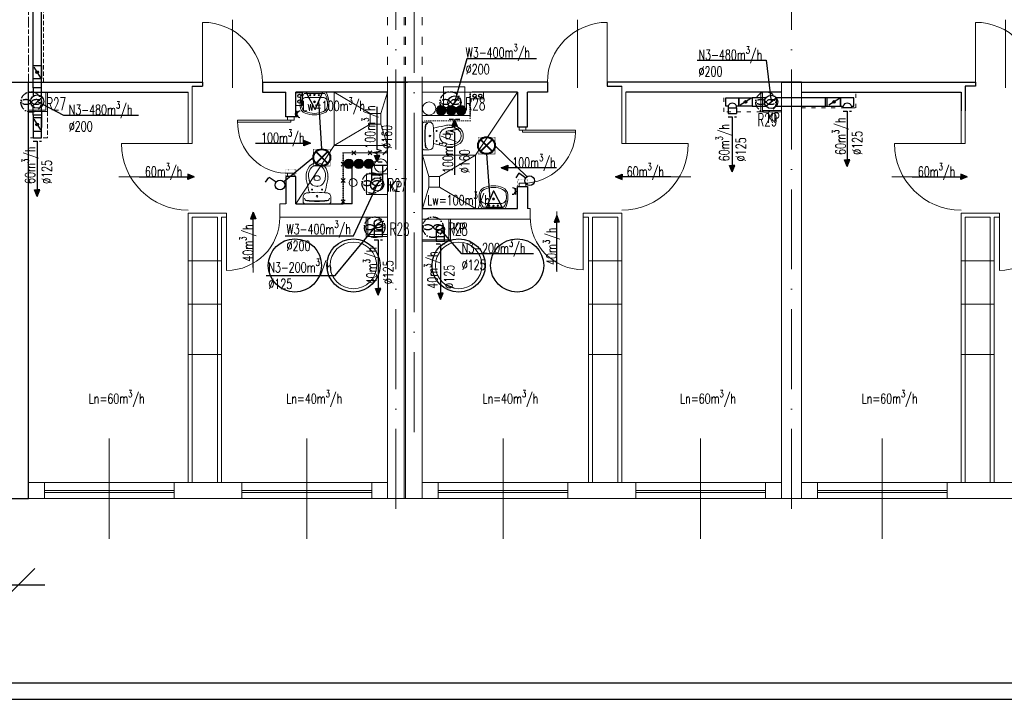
# Model space of a CAD drawing. Header units: millimetres. Extents: x -6513 to 30474, y -6915 to 65597.
# Tile 171 of 256: x 2362 to 3843, y 15786 to 16808. Entities that reach past the tile are written whole.
import ezdxf

# ---------------------------------------------------------------- set-up
doc = ezdxf.new("R2010")
doc.units = ezdxf.units.MM
for name, pattern in [('ACAD_ISO03W100', [30, 12, -18]), ('ACAD_ISO10W100', [18, 12, -3, 0, -3]), ('DASHED', [19.05, 12.7, -6.35]), ('DOT', [6.35, 0, -6.35])]:
    doc.linetypes.add(name, pattern=pattern)
doc.layers.get('0').update_dxf_attribs({"color": 8})
for name, color, linetype, lineweight in [('A_cienka', 8, 'Continuous', 5), ('A_linia przekroj', 8, 'Continuous', 25), ('A_osie', 8, 'ACAD_ISO10W100', 5), ('A_przerywana', 8, 'ACAD_ISO03W100', 5), ('A_widok', 8, 'Continuous', 13), ('CH-KS-WEWN-ISTN-PION-NR', 8, 'Continuous', 20), ('CH-KS-WEWN-PION', 8, 'Continuous', 20), ('CH-KS-WEWN-PION-NR', 8, 'Continuous', 25), ('CH-W-WEWN-INOX-PION', 8, 'Continuous', 20), ('CH-W-WEWN-INOX-PION-NR', 8, 'Continuous', 25), ('cieńkie', 8, 'Continuous', 9), ('DB-WM-nawiew-opis', 8, 'Continuous', 25), ('DB-WM-nawiew-opis-odnośnik', 8, 'Continuous', 30), ('DB-WM-wywiew-opis', 8, 'Continuous', 25), ('DB-WM-wywiew-opis-odnośnik', 8, 'Continuous', 30), ('DB_WM_nawiew', 8, 'Continuous', 30), ('DB_WM_wywiew', 8, 'Continuous', 30), ('DB_WM_ścianka nowa', 8, 'Continuous', 25), ('E_gniazda wtykowe', 1, 'Continuous', 30), ('E_oświetlenie', 1, 'Continuous', 30), ('E_technologia', 1, 'ACAD_ISO10W100', 30), ('noew ściany archwig', 8, 'Continuous', 9), ('R-TABELKA', 8, 'Continuous', 25), ('snitarne archwig nowe', 8, 'Continuous', 9), ('Stolarka ARCHWIG', 8, 'Continuous', 5), ('widokowe ARCHWIG', 8, 'Continuous', 5), ('wyburzenia', 8, 'DOT', 20), ('Ściany ARCHWIG', 8, 'Continuous', 30)]:
    doc.layers.add(name, color=color, linetype=linetype, lineweight=lineweight)
doc.layers.add('DB_WM_nawiew-opis', color=8, linetype='Continuous')
doc.layers.add('DB_WM_wywies-opis', color=8, linetype='Continuous')
doc.styles.add('SIMPLEXD', font='SIMPLEX.SHX', dxfattribs={"width": 0.6})
doc.styles.get("Standard").update_dxf_attribs({"font": 'txt.shx', "width": 0.9})

# ---------------------------------------------------------------- blocks, each defined once
blk = doc.blocks.new('drzwi schem')
at = {"color": 252, "ltscale": 10}
blk.add_line((0.5, -0.093), (0.5, 1.04), dxfattribs=at)
at = {"color": 252}
blk.add_line((0, 0), (0, 1), dxfattribs=at)
blk.add_arc((0, 0), 1, 0, 90, dxfattribs=at)
blk = doc.blocks.new('klop oli 2')
at = {"layer": 'snitarne archwig nowe', "color": 252}
for p, q in [((0, 17.2), (0, 0)), ((3.8, 20.9), (10.5, 20.9)), ((0, -17.2), (0, 0)), ((3.8, 0), (3.8, 1)), ((3.8, 0), (3.8, -1)), ((38.9, 4.5), (37, 4.5)), ((38.9, -4.5), (37, -4.5)), ((3.8, -20.9), (10.5, -20.9))]:
    blk.add_line(p, q, dxfattribs=at)
for centre, radius in [((11.5, 0), 1.27), ((11.5, 0), 1.27), ((21.6, 7.5), 0.706), ((21.6, -7.5), 0.706)]:
    blk.add_circle(centre, radius, dxfattribs=at)
for centre, radius, start, end in [((3.8, 17.2), 3.76, 90, 180), ((144.9, 0), 141.2, 173.7281, 180), ((144.9, 0), 140.5, 173.6694, 180), ((8.4, 15), 3.76, 90, 173.7281), ((9, 15.1), 3.76, 100.2428, 173.7859), ((10.5, 14.9), 6.02, 6.7931, 90), ((-114.7, 0), 132.1, 0, 6.7931), ((80, -215.2), 235.3, 101.5744, 105.544), ((44.8, -39.8), 56.5, 94.3794, 102.2907), ((41.4, -8), 24.5, 51.2869, 92.3028), ((144.9, 0), 141.2, 180, 186.2719), ((144.9, 0), 140.5, 180, 186.3306), ((-114.7, 0), 132.1, 353.2069, 0), ((43.3, 0), 16.9, 173.7581, 180), ((43.3, 0), 16.9, 180, 186.2419), ((37.3, 0.7), 10.9, 117.4027, 173.7581), ((43.1, -10.6), 23.5, 101.6195, 117.4027), ((63.6, 0), 28.2, 173.3508, 180), ((63.6, 0), 28.2, 180, 186.6492), ((37, 3.1), 1.41, 90, 173.3508), ((42.4, -7.4), 20.3, 60.8839, 101.6195), ((38.9, 1.7), 2.82, 36.8699, 90), ((36.6, 0), 5.65, 0, 36.8699), ((36.6, 0), 5.65, 323.1301, 0), ((46.6, 0), 11.8, 0, 60.8839), ((46.6, 0), 11.8, 299.1161, 0), ((46.6, 0), 15.1, 0, 47.5638), ((46.6, 0), 15.1, 312.4362, 0), ((80, 215.2), 235.3, 254.456, 258.4256), ((37.3, -0.7), 10.9, 186.2419, 242.5973), ((43.1, 10.6), 23.5, 242.5973, 258.3805), ((37, -3.1), 1.41, 186.6492, 270), ((42.4, 7.4), 20.3, 258.3805, 299.1161), ((38.9, -1.7), 2.82, 270, 323.1301), ((41.4, 8), 24.5, 267.6972, 308.7131), ((3.8, -17.2), 3.76, 180, 270), ((8.4, -15), 3.76, 186.2719, 270), ((9, -15.1), 3.76, 186.2141, 259.7572), ((10.5, -14.9), 6.02, 270, 353.2069), ((44.8, 39.8), 56.5, 257.7093, 265.6206)]:
    blk.add_arc(centre, radius, start, end, dxfattribs=at)
blk = doc.blocks.new('umywalka oli2')
at = {"layer": 'snitarne archwig nowe', "color": 252}
for p, q in [((0, 17.6), (0, 0)), ((2, 15.4), (2, 0)), ((20.9, 21.6), (13.7, 21.6)), ((0, 0), (0, -17.6)), ((2, 0), (2, -15.4)), ((7.9, 0), (7.9, 10.8)), ((7.9, -10.8), (7.9, 0)), ((13.7, -21.6), (20.9, -21.6))]:
    blk.add_line(p, q, dxfattribs=at)
for centre, radius in [((4.1, 0), 1.11), ((4.5, 6.6), 0.994), ((14.5, 0), 1.48), ((14.5, 0), 0.946), ((4.5, -6.6), 0.994)]:
    blk.add_circle(centre, radius, dxfattribs=at)
for centre, radius, start, end in [((15.6, -9.9), 31.5, 93.3155, 119.5931), ((14.2, -1.1), 20.5, 88.5847, 126.5008), ((15.3, 12), 7.48, 91.7023, 188.8292), ((17.3, -1.9), 21.5, 82.9063, 97.0937), ((20.4, 10.2), 9.2, 23.1986, 92.7468), ((20.2, 9.5), 12.2, 20.9395, 86.4287), ((-1.2, 0), 33.1, 360, 24.6987), ((-1.2, 0), 33.1, 335.3013, 0), ((-3.2, 0), 37.4, 360, 21.6896), ((-3.2, 0), 37.4, 338.3104, 0), ((15.3, -12), 7.48, 171.1708, 268.2977), ((20.4, -10.2), 9.2, 267.2532, 336.8014), ((20.2, -9.5), 12.2, 273.5713, 339.0605), ((15.6, 9.9), 31.5, 240.4069, 266.6845), ((14.2, 1.1), 20.5, 233.4992, 271.4153), ((17.3, 1.9), 21.5, 262.9063, 277.0937)]:
    blk.add_arc(centre, radius, start, end, dxfattribs=at)
blk = doc.blocks.new('A$C2355049C')
at = {"layer": 'DB-WM-nawiew-opis-odnośnik'}
h = blk.add_hatch(color=256, dxfattribs=at)
h.paths.add_polyline_path([(0, -9.8), (3.9, -9.8), (0, 0)])
h.paths.add_polyline_path([(0, 0), (-3.9, -9.8), (0, -9.8)])
at = {"layer": 'DB-WM-nawiew-opis-odnośnik', "flags": 128}
for points in [[(0, 0), (-3.9, -9.8), (0, -9.8)], [(0, -82.9), (0, 0)], [(0, 0), (3.9, -9.8), (0, -9.8)]]:
    blk.add_lwpolyline(points, dxfattribs=at)
blk = doc.blocks.new('A$C620C4C60')
at = {"layer": 'DB-WM-wywiew-opis-odnośnik'}
h = blk.add_hatch(color=256, dxfattribs=at)
h.paths.add_polyline_path([(0, 0), (9.8, 3.9), (9.8, 0)])
h.paths.add_polyline_path([(9.8, 0), (9.8, -3.9), (0, 0)])
at = {"layer": 'DB-WM-wywiew-opis-odnośnik', "flags": 128}
for points in [[(0, 0), (9.8, 3.9), (9.8, 0)], [(0, 0), (12.1, 0)], [(0, 0), (9.8, -3.9), (9.8, 0)], [(12.1, 0), (14.4, -6.5), (16.6, 6.4), (18.9, 0)], [(18.9, 0), (82.9, 0)]]:
    blk.add_lwpolyline(points, dxfattribs=at)
blk = doc.blocks.new('gw1')
at = {"layer": 'E_gniazda wtykowe'}
for p, q in [((99083.8, 55833.1), (99083.8, 55845.4)), ((99083.8, 55839.3), (99080.1, 55839.3))]:
    blk.add_line(p, q, dxfattribs=at)
blk.add_arc((99089.8, 55839), 6.04, 87.7958, 267.7958, dxfattribs=at)
blk = doc.blocks.new('raster')
at = {"layer": 'E_oświetlenie', "lineweight": 40}
for p, q in [((-21.2, 21.2), (21.2, -21.2)), ((21.2, 21.2), (-21.2, -21.2))]:
    blk.add_line(p, q, dxfattribs=at)
at = {"layer": 'E_oświetlenie', "const_width": 2}
blk.add_lwpolyline([(-30, -30), (30, -30), (30, 30), (-30, 30)], close=True, dxfattribs=at)
at = {"layer": 'E_oświetlenie', "lineweight": 40}
blk.add_circle((0, 0), 30, dxfattribs=at)

msp = doc.modelspace()

# ---------------------------------------------------------------- hatches: boundary and pattern name
at = {"layer": 'CH-W-WEWN-INOX-PION'}
h = msp.add_hatch(color=256, dxfattribs=at)
h.paths.add_polyline_path([(2996.038, 16664.091, -0.41806339), (2988.767, 16671.267, -0.41806339), (2996.038, 16678.442)])
h.paths.add_polyline_path([(2996.038, 16678.442, -0.41037418), (3003.12, 16671.267, -0.41037418), (2996.038, 16664.091)])
h = msp.add_hatch(color=256, dxfattribs=at)
h.paths.add_polyline_path([(3011.038, 16664.091, -0.41806339), (3003.767, 16671.267, -0.41806339), (3011.038, 16678.442)])
h.paths.add_polyline_path([(3011.038, 16678.442, -0.41037418), (3018.12, 16671.267, -0.41037418), (3011.038, 16664.091)])
h = msp.add_hatch(color=256, dxfattribs=at)
h.paths.add_polyline_path([(3026.038, 16664.091, -0.41806339), (3018.767, 16671.267, -0.41806339), (3026.038, 16678.442)])
h.paths.add_polyline_path([(3026.038, 16678.442, -0.41037418), (3033.12, 16671.267, -0.41037418), (3026.038, 16664.091)])
h = msp.add_hatch(color=256, dxfattribs=at)
h.paths.add_polyline_path([(2857.245, 16598.083, -0.41806339), (2864.516, 16590.907, -0.41806339), (2857.245, 16583.731)])
h.paths.add_polyline_path([(2857.245, 16583.731, -0.41037418), (2850.163, 16590.907, -0.41037418), (2857.245, 16598.083)])
h = msp.add_hatch(color=256, dxfattribs=at)
h.paths.add_polyline_path([(2857.245, 16598.083, -0.41806339), (2864.516, 16590.907, -0.41806339), (2857.245, 16583.731)])
h.paths.add_polyline_path([(2857.245, 16583.731, -0.41037418), (2850.163, 16590.907, -0.41037418), (2857.245, 16598.083)])
h = msp.add_hatch(color=256, dxfattribs=at)
h.paths.add_polyline_path([(2872.245, 16598.083, -0.41806339), (2879.516, 16590.907, -0.41806339), (2872.245, 16583.731)])
h.paths.add_polyline_path([(2872.245, 16583.731, -0.41037418), (2865.163, 16590.907, -0.41037418), (2872.245, 16598.083)])
h = msp.add_hatch(color=256, dxfattribs=at)
h.paths.add_polyline_path([(2872.245, 16598.083, -0.41806339), (2879.516, 16590.907, -0.41806339), (2872.245, 16583.731)])
h.paths.add_polyline_path([(2872.245, 16583.731, -0.41037418), (2865.163, 16590.907, -0.41037418), (2872.245, 16598.083)])
h = msp.add_hatch(color=256, dxfattribs=at)
h.paths.add_polyline_path([(2887.245, 16598.083, -0.41806339), (2894.516, 16590.907, -0.41806339), (2887.245, 16583.731)])
h.paths.add_polyline_path([(2887.245, 16583.731, -0.41037418), (2880.163, 16590.907, -0.41037418), (2887.245, 16598.083)])
h = msp.add_hatch(color=256, dxfattribs=at)
h.paths.add_polyline_path([(2887.245, 16598.083, -0.41806339), (2894.516, 16590.907, -0.41806339), (2887.245, 16583.731)])
h.paths.add_polyline_path([(2887.245, 16583.731, -0.41037418), (2880.163, 16590.907, -0.41037418), (2887.245, 16598.083)])
at = {"layer": 'DB_WM_nawiew'}
h = msp.add_hatch(color=256, dxfattribs=at)
edge = h.paths.add_edge_path()
edge.add_arc((2388.679, 16728.535), 2, 0, 360)
h = msp.add_hatch(color=256, dxfattribs=at)
edge = h.paths.add_edge_path()
edge.add_arc((3453.448, 16683.868), 2, 0, 360)
h = msp.add_hatch(color=256, dxfattribs=at)
edge = h.paths.add_edge_path()
edge.add_arc((3586.54, 16683.869), 2, 0, 360)
h = msp.add_hatch(color=256, dxfattribs=at)
edge = h.paths.add_edge_path()
edge.add_arc((3586.54, 16683.869), 2, 0, 360)
h = msp.add_hatch(color=256, dxfattribs=at)
edge = h.paths.add_edge_path()
edge.add_arc((2388.679, 16649.967), 2, 0, 360)

# ---------------------------------------------------------------- linework, layer by layer
at = {"layer": 'A_cienka'}
for p, q in [((2615.554, 16444.872), (2665.554, 16444.872)), ((3267.554, 16444.872), (3217.554, 16444.872)), ((3777.554, 16444.872), (3827.554, 16444.872)), ((2615.554, 16380.063), (2665.554, 16380.063)), ((3267.554, 16380.063), (3217.554, 16380.063)), ((3777.554, 16380.063), (3827.554, 16380.063)), ((2615.554, 16303.982), (2665.554, 16303.982)), ((3267.554, 16303.982), (3217.554, 16303.982)), ((3777.554, 16303.982), (3827.554, 16303.982)), ((2375.554, 16111.577), (2915.554, 16111.577)), ((2967.554, 16111.577), (3507.554, 16111.577)), ((3537.554, 16111.577), (4077.554, 16111.577)), ((2594.554, 16099.577), (2399.554, 16099.577)), ((2594.554, 16096.577), (2399.554, 16096.577)), ((2696.554, 16099.577), (2891.554, 16099.577)), ((2696.554, 16096.577), (2891.554, 16096.577)), ((3186.554, 16099.577), (2991.554, 16099.577)), ((3186.554, 16096.577), (2991.554, 16096.577)), ((3288.554, 16099.577), (3483.554, 16099.577)), ((3288.554, 16096.577), (3483.554, 16096.577)), ((3756.554, 16099.577), (3561.554, 16099.577)), ((3756.554, 16096.577), (3561.554, 16096.577)), ((-2776.446, 16087.577), (7544.554, 16087.577))]:
    msp.add_line(p, q, dxfattribs=at)
at = {"layer": 'A_cienka', "ltscale": 10}
for p, q in [((2497.054, 16027.178), (2497.054, 16177.975)), ((2794.054, 16027.178), (2794.054, 16177.975)), ((3089.054, 16027.178), (3089.054, 16177.975)), ((3386.054, 16027.178), (3386.054, 16177.975)), ((3659.054, 16027.178), (3659.054, 16177.975))]:
    msp.add_line(p, q, dxfattribs=at)
at = {"layer": 'A_linia przekroj'}
for p, q in [((2345.554, 16713.577), (2637.339, 16713.577)), ((2375.554, 16087.577), (2375.554, 16713.577)), ((2637.339, 16713.577), (2637.339, 16707.577)), ((2727.339, 16713.577), (2945.554, 16713.577)), ((2727.339, 16713.577), (2727.339, 16698.577)), ((3155.768, 16713.577), (2915.554, 16713.577)), ((3155.768, 16713.577), (3155.768, 16698.577)), ((3537.554, 16713.577), (3245.768, 16713.577)), ((3245.768, 16713.577), (3245.768, 16707.577)), ((3507.554, 16713.577), (3799.339, 16713.577)), ((3799.339, 16713.577), (3799.339, 16707.577)), ((2375.554, 16698.577), (2615.554, 16698.577)), ((2621.554, 16707.577), (2637.339, 16707.577)), ((2727.339, 16698.577), (2762.554, 16698.577)), ((3155.768, 16698.577), (3125.554, 16698.577)), ((3245.768, 16707.577), (3267.554, 16707.577)), ((3507.554, 16698.577), (3273.554, 16698.577)), ((3537.554, 16698.577), (3777.554, 16698.577)), ((3777.554, 16698.577), (3777.554, 16670.464)), ((3799.339, 16707.577), (3783.554, 16707.577)), ((3783.554, 16707.577), (3783.554, 16670.464)), ((2345.554, 16087.577), (2375.554, 16087.577))]:
    msp.add_line(p, q, dxfattribs=at)
at = {"layer": 'A_osie', "ltscale": 10}
for p, q in [((2928.054, 16072.134), (2928.054, 17824.193)), ((2955.554, 16187.547), (2955.554, 17825.68)), ((3522.744, 16072.134), (3522.744, 17824.193))]:
    msp.add_line(p, q, dxfattribs=at)
at = {"layer": 'A_przerywana', "linetype": 'DASHED', "ltscale": 0.5}
for p, q in [((2375.554, 16916.577), (2375.554, 16698.577)), ((2397.929, 16713.577), (2397.929, 16901.577)), ((2404.179, 16669.467), (2404.179, 16698.577)), ((2404.179, 16629.94), (2375.554, 16629.94))]:
    msp.add_line(p, q, dxfattribs=at)
at = {"layer": 'A_przerywana'}
for p, q in [((2375.554, 16901.577), (2375.554, 16713.577)), ((2915.554, 16901.577), (2915.554, 16713.577)), ((2940.554, 16901.577), (2940.554, 16713.577)), ((2942.554, 16901.577), (2942.554, 16713.577)), ((2967.554, 16901.577), (2967.554, 16713.577))]:
    msp.add_line(p, q, dxfattribs=at)
at = {"layer": 'A_przerywana', "linetype": 'ByBlock'}
for p, q in [((2401.679, 16671.467), (2401.679, 16698.577)), ((2404.179, 16669.467), (2404.179, 16698.577)), ((3476.448, 16668.868), (3476.448, 16698.577)), ((3478.948, 16670.868), (3478.948, 16698.577)), ((2375.454, 16671.467), (2401.679, 16671.467)), ((2375.554, 16671.467), (2401.679, 16671.467)), ((2375.554, 16669.467), (2404.179, 16669.467)), ((3507.554, 16668.868), (3476.448, 16668.868)), ((3507.554, 16670.868), (3478.948, 16670.868)), ((2883.054, 16481.577), (2883.054, 16510.577)), ((2883.054, 16484.577), (2883.054, 16510.577)), ((2885.554, 16484.577), (2885.554, 16510.577)), ((2885.554, 16486.577), (2885.554, 16510.577)), ((3007.59, 16476.577), (3007.59, 16507.577)), ((3010.09, 16474.577), (3010.09, 16507.577)), ((2915.554, 16481.577), (2883.054, 16481.577)), ((2915.554, 16484.577), (2885.554, 16484.577)), ((2967.654, 16476.577), (3007.59, 16476.577)), ((2967.654, 16474.577), (3010.09, 16474.577))]:
    msp.add_line(p, q, dxfattribs=at)
at = {"layer": 'A_przerywana', "ltscale": 0.5}
for p, q in [((3420.748, 16668.868), (3420.748, 16698.577)), ((3619.195, 16674.869), (3619.195, 16698.44)), ((3476.448, 16668.868), (3420.748, 16668.868)), ((3537.554, 16674.869), (3619.195, 16674.869))]:
    msp.add_line(p, q, dxfattribs=at)
at = {"layer": 'A_przerywana', "linetype": 'DASHED', "ltscale": 0.5}
msp.add_lwpolyline([(2404.179, 16669.467), (2404.179, 16629.94)], dxfattribs=at)
at = {"layer": 'A_widok', "ltscale": 5}
for p, q in [((2915.554, 16087.577), (2915.554, 16713.577)), ((2940.554, 16087.577), (2940.554, 16713.577)), ((2942.554, 16087.577), (2942.554, 16713.577)), ((2967.554, 16087.577), (2967.554, 16713.577)), ((3507.554, 16087.577), (3507.554, 16713.577)), ((3537.554, 16087.577), (3537.554, 16713.577)), ((2615.554, 16698.577), (2615.554, 16621.161)), ((2621.554, 16707.577), (2621.554, 16621.161)), ((3267.554, 16707.577), (3267.554, 16621.161)), ((3273.554, 16698.577), (3273.554, 16621.161)), ((3777.554, 16698.577), (3777.554, 16621.161)), ((3783.554, 16707.577), (3783.554, 16621.161)), ((2615.554, 16621.161), (2621.554, 16621.161)), ((3267.554, 16621.161), (3273.554, 16621.161)), ((3777.554, 16621.161), (3783.554, 16621.161)), ((2915.554, 16087.577), (2915.554, 16593.577)), ((2753.46, 16530.577), (2762.554, 16530.577)), ((2753.46, 16530.577), (2753.46, 16510.577)), ((3129.747, 16523.577), (3125.554, 16523.577)), ((3129.747, 16523.577), (3129.747, 16507.577)), ((2615.554, 16111.577), (2615.554, 16516.577)), ((2615.554, 16516.577), (2673.46, 16516.577)), ((2621.554, 16111.577), (2621.554, 16510.577)), ((2621.554, 16510.577), (2659.554, 16510.577)), ((2659.554, 16111.577), (2659.554, 16510.577)), ((2665.554, 16111.577), (2665.554, 16510.577)), ((2665.554, 16510.577), (2673.46, 16510.577)), ((2673.46, 16516.577), (2673.46, 16510.577)), ((2753.46, 16510.577), (2915.554, 16510.577)), ((3129.747, 16507.577), (2967.654, 16507.577)), ((3267.554, 16516.577), (3209.647, 16516.577)), ((3209.647, 16516.577), (3209.647, 16510.577)), ((3217.554, 16510.577), (3209.647, 16510.577)), ((3217.554, 16111.577), (3217.554, 16510.577)), ((3223.554, 16111.577), (3223.554, 16510.577)), ((3261.554, 16510.577), (3223.554, 16510.577)), ((3261.554, 16111.577), (3261.554, 16510.577)), ((3267.554, 16111.577), (3267.554, 16516.577)), ((3777.554, 16111.577), (3777.554, 16516.577)), ((3777.554, 16516.577), (3835.46, 16516.577)), ((3783.554, 16111.577), (3783.554, 16510.577)), ((3783.554, 16510.577), (3821.554, 16510.577)), ((3821.554, 16111.577), (3821.554, 16510.577)), ((3827.554, 16111.577), (3827.554, 16510.577)), ((3827.554, 16510.577), (3835.46, 16510.577)), ((3835.46, 16516.577), (3835.46, 16510.577)), ((3507.554, 16087.577), (3507.554, 16463.577)), ((2915.554, 16087.577), (2940.554, 16087.577)), ((2942.554, 16087.577), (2967.554, 16087.577)), ((3507.554, 16087.577), (3537.554, 16087.577))]:
    msp.add_line(p, q, dxfattribs=at)
for points in [[(2375.554, 16111.577), (2399.554, 16111.577), (2399.554, 16087.577), (2375.554, 16087.577)], [(2594.554, 16087.577), (2696.554, 16087.577), (2696.554, 16111.577), (2594.554, 16111.577)], [(2915.554, 16111.577), (2891.554, 16111.577), (2891.554, 16087.577), (2915.554, 16087.577)], [(2967.554, 16111.577), (2991.554, 16111.577), (2991.554, 16087.577), (2967.554, 16087.577)], [(3186.554, 16087.577), (3288.554, 16087.577), (3288.554, 16111.577), (3186.554, 16111.577)], [(3507.554, 16111.577), (3483.554, 16111.577), (3483.554, 16087.577), (3507.554, 16087.577)], [(3537.554, 16111.577), (3561.554, 16111.577), (3561.554, 16087.577), (3537.554, 16087.577)], [(3756.554, 16087.577), (3858.554, 16087.577), (3858.554, 16111.577), (3756.554, 16111.577)]]:
    msp.add_lwpolyline(points, close=True, dxfattribs=at)
at = {"layer": 'CH-KS-WEWN-ISTN-PION-NR', "extrusion": (-1.29885e-05, -7.54363e-06, 1)}
for centre in [(2864.104, 16438.077, -0.161), (3022.321, 16438.077, -0.163)]:
    msp.add_circle(centre, 35, dxfattribs=at)
at = {"layer": 'CH-KS-WEWN-PION', "extrusion": (-1.29885e-05, -7.54363e-06, 1)}
msp.add_circle((2977.8, 16674.028, -0.164), 9.967, dxfattribs=at)
at = {"layer": 'CH-KS-WEWN-PION', "extrusion": (-1.29885e-05, 7.54363e-06, 1)}
msp.add_circle((2905.483, 16588.146, 0.087), 9.967, dxfattribs=at)
msp.add_circle((2905.483, 16588.146, 0.087), 9.967, dxfattribs=at)
at = {"layer": 'CH-KS-WEWN-PION-NR', "extrusion": (-1.29885e-05, -7.54363e-06, 1)}
for centre in [(2864.104, 16438.077, -0.161), (3022.321, 16438.077, -0.163)]:
    msp.add_circle(centre, 40, dxfattribs=at)
at = {"layer": 'CH-W-WEWN-INOX-PION'}
for centre in [(2995.944, 16671.267), (3010.944, 16671.267), (3025.944, 16671.267), (2857.34, 16590.907), (2857.34, 16590.907), (2872.34, 16590.907), (2872.34, 16590.907), (2887.34, 16590.907), (2887.34, 16590.907)]:
    msp.add_circle(centre, 7.176, dxfattribs=at)
at = {"layer": 'CH-W-WEWN-INOX-PION-NR', "ltscale": 10, "extrusion": (-1.29885e-05, -7.54363e-06, 1)}
for centre in [(2776.131, 16438.077, -0.16), (3110.216, 16438.077, -0.164)]:
    msp.add_circle(centre, 40, dxfattribs=at)
at = {"layer": 'cieńkie'}
for p, q in [((2999.554, 16706.577), (3031.554, 16706.577)), ((2999.554, 16675.577), (2999.554, 16706.577)), ((3002.054, 16706.577), (3029.054, 16706.577)), ((3031.554, 16706.577), (3031.554, 16675.577)), ((3031.554, 16675.577), (3031.554, 16689.577)), ((3031.554, 16675.577), (2999.554, 16675.577)), ((2883.554, 16575.577), (2915.554, 16575.577)), ((2883.554, 16544.577), (2883.554, 16575.577)), ((2886.054, 16575.577), (2913.054, 16575.577)), ((2915.554, 16575.577), (2915.554, 16544.577)), ((2915.554, 16544.577), (2915.554, 16558.577)), ((2883.554, 16544.577), (2897.554, 16544.577)), ((2915.554, 16544.577), (2883.554, 16544.577)), ((2892.554, 16544.577), (2906.554, 16544.577))]:
    msp.add_line(p, q, dxfattribs=at)
msp.add_circle((2863.49, 16562.644), 6, dxfattribs=at)
at = {"layer": 'DB-WM-nawiew-opis'}
for points in [[(3380.982, 16746.484), (3484.705, 16746.484), (3491.95, 16683.87)], [(2540.926, 16663.313), (2428.882, 16663.313), (2388.679, 16684.467)], [(2732.773, 16423.125), (2836.535, 16423.125), (2901.354, 16500.936)], [(3134.682, 16455.401), (3027.286, 16455.401), (2994.59, 16492.429)]]:
    msp.add_lwpolyline(points, dxfattribs=at)
at = {"layer": 'DB-WM-wywiew-opis'}
for points in [[(3139.508, 16748.829), (3034.506, 16748.829), (3016.054, 16683.029)], [(2761.425, 16482.336), (2864.17, 16482.336), (2900.054, 16560.051)]]:
    msp.add_lwpolyline(points, dxfattribs=at)
at = {"layer": 'DB_WM_nawiew'}
for points in [[(2382.429, 16704.967), (2382.429, 16921.577)], [(2394.929, 16704.967), (2394.929, 16921.577)], [(2394.929, 16738.535), (2394.929, 16718.535), (2382.429, 16718.535), (2382.429, 16738.535)], [(2382.429, 16738.535), (2394.929, 16738.535)], [(2383.536, 16736.427), (2393.612, 16720.306)], [(2394.929, 16692.273), (2394.929, 16704.967), (2382.429, 16704.967), (2382.429, 16692.273)], [(2395.962, 16691.32), (2381.397, 16677.614)], [(3423.748, 16690.118), (3443.448, 16690.118), (3443.448, 16677.618), (3439.848, 16677.618)], [(3427.348, 16677.618), (3423.748, 16677.618), (3423.748, 16690.118)], [(3463.448, 16677.618), (3443.448, 16677.618), (3443.448, 16690.118), (3463.448, 16690.118)], [(3461.677, 16689.011), (3445.556, 16678.936)], [(3484.142, 16690.118), (3463.448, 16690.118), (3463.448, 16677.618), (3484.142, 16677.618)], [(3484.168, 16677.586), (3499.728, 16690.151)], [(3499.755, 16677.619), (3574.04, 16677.619), (3574.04, 16690.119), (3499.753, 16690.119)], [(3564.365, 16677.619), (3574.04, 16677.619), (3574.04, 16690.119), (3564.365, 16690.119)], [(3566.54, 16677.619), (3576.54, 16677.619), (3576.54, 16690.119), (3566.54, 16690.119)], [(3566.54, 16677.619), (3576.54, 16677.619), (3576.54, 16690.119), (3566.54, 16690.119)], [(3576.54, 16677.619), (3596.54, 16677.619), (3596.54, 16690.119), (3568.534, 16690.119)], [(3576.54, 16677.619), (3596.54, 16677.619), (3596.54, 16690.119), (3568.534, 16690.119)], [(3594.769, 16689.012), (3578.648, 16678.937)], [(3594.769, 16689.012), (3578.648, 16678.937)], [(3616.24, 16690.119), (3596.54, 16690.119), (3596.54, 16677.619), (3600.14, 16677.619)], [(3616.24, 16690.119), (3596.54, 16690.119), (3596.54, 16677.619), (3600.14, 16677.619)], [(3612.64, 16677.619), (3616.24, 16677.619), (3616.24, 16690.119)], [(3612.64, 16677.619), (3616.24, 16677.619), (3616.24, 16690.119)], [(2394.857, 16676.604), (2394.929, 16663.967), (2382.429, 16663.967), (2382.414, 16676.673)], [(3427.348, 16677.618), (3427.348, 16674.868), (3439.848, 16674.868), (3439.848, 16677.618)], [(3427.348, 16674.868), (3427.348, 16666.562)], [(3439.848, 16674.868), (3439.848, 16666.562)], [(3612.64, 16677.619), (3612.64, 16674.869), (3600.14, 16674.869), (3600.14, 16677.619)], [(3612.64, 16677.619), (3612.64, 16674.869), (3600.14, 16674.869), (3600.14, 16677.619)], [(2382.429, 16663.967), (2382.429, 16645.455)], [(2394.929, 16639.967), (2394.929, 16659.967), (2382.429, 16659.967), (2382.429, 16639.967)], [(2383.536, 16658.196), (2393.612, 16642.075)], [(2394.929, 16663.967), (2394.929, 16645.455)], [(3427.348, 16666.562), (3439.848, 16666.562)], [(2382.429, 16639.967), (2394.929, 16639.967)], [(2382.429, 16639.967), (2382.429, 16629.967), (2394.929, 16629.967), (2394.929, 16639.967)], [(2896.471, 16497.034), (2906.237, 16504.837)], [(2895.104, 16500.936), (2895.104, 16489.922), (2907.604, 16489.922), (2907.604, 16500.936)], [(2895.104, 16489.922), (2895.104, 16481.577), (2907.604, 16481.577), (2907.604, 16489.922)], [(2988.34, 16492.3), (2988.34, 16481.43), (3000.84, 16481.43), (3000.84, 16492.3)], [(2989.211, 16489.244), (2999.968, 16495.615)], [(2988.34, 16481.43), (2988.34, 16474.639), (3000.84, 16474.639), (3000.84, 16481.43)]]:
    msp.add_lwpolyline(points, dxfattribs=at)
at = {"layer": 'DB_WM_nawiew', "linetype": 'DASHED', "ltscale": 0.5}
for points in [[(3600.14, 16669.812), (3612.64, 16669.812)], [(3427.328, 16661.622), (3439.828, 16661.622)], [(2382.429, 16624.923), (2394.929, 16624.923)], [(2895.104, 16476.577), (2907.604, 16476.577)], [(2988.34, 16470.639), (3000.84, 16470.639)]]:
    msp.add_lwpolyline(points, dxfattribs=at)
at = {"layer": 'DB_WM_nawiew'}
for centre in [(2388.679, 16728.535), (3453.448, 16683.868), (3586.54, 16683.869), (3586.54, 16683.869), (2388.679, 16649.967)]:
    msp.add_circle(centre, 2, dxfattribs=at)
at = {"layer": 'DB_WM_nawiew', "color": 1}
for centre, radius in [((3491.948, 16683.868), 10), ((2901.354, 16500.936), 6.25), ((2994.59, 16492.429), 6.251)]:
    msp.add_circle(centre, radius, dxfattribs=at)
at = {"layer": 'DB_WM_nawiew'}
for centre in [(3433.598, 16675.388), (3606.39, 16675.389), (3606.39, 16675.389)]:
    msp.add_arc(centre, 6.636, 19.636833, 160.363167, dxfattribs=at)
at = {"layer": 'DB_WM_wywies-opis'}
for p, q in [((2336.087, 15933.075), (2385.02, 15982.566)), ((-2859.319, 15957.821), (2400.309, 15957.821))]:
    msp.add_line(p, q, dxfattribs=at)
at = {"layer": 'DB_WM_wywiew'}
for points in [[(3009.863, 16675.175), (3022.556, 16690.626)], [(3008.054, 16677.029), (3008.054, 16668.929), (3024.054, 16668.929), (3024.054, 16677.029)], [(3024.054, 16668.929), (3024.054, 16663.585), (3008.054, 16663.585), (3008.054, 16668.929)], [(2891.709, 16574.356), (2891.709, 16588.744), (2907.709, 16588.744), (2907.709, 16574.356)], [(2891.709, 16566.256), (2891.709, 16574.356), (2907.709, 16574.356), (2907.709, 16566.256)], [(2893.519, 16552.095), (2906.211, 16567.547)]]:
    msp.add_lwpolyline(points, dxfattribs=at)
at = {"layer": 'DB_WM_wywiew', "linetype": 'DASHED', "ltscale": 0.5}
for points in [[(3024.125, 16657.256), (3008.125, 16657.256)], [(2891.638, 16593.702), (2907.638, 16593.702)]]:
    msp.add_lwpolyline(points, dxfattribs=at)
at = {"layer": 'DB_WM_wywiew', "color": 240}
msp.add_circle((2388.679, 16684.467), 10, dxfattribs=at)
at = {"layer": 'DB_WM_wywiew', "color": 1}
for centre in [(3016.054, 16683.029), (2899.709, 16559.949)]:
    msp.add_circle(centre, 10, dxfattribs=at)
at = {"layer": 'DB_WM_ścianka nowa'}
for points in [[(2861.79, 16610.595), (2867.692, 16604.605)], [(2867.692, 16610.595), (2861.79, 16604.605)], [(2886.061, 16610.599), (2891.963, 16604.609)], [(2891.963, 16610.599), (2886.061, 16604.609)], [(2914.004, 16610.578), (2908.102, 16604.588)], [(2845.693, 16593.184), (2851.595, 16587.195)], [(2851.595, 16593.184), (2845.693, 16587.195)], [(2862.191, 16530.577), (2862.191, 16588.744)], [(2862.191, 16588.744), (2915.209, 16588.744)], [(2845.56, 16568.714), (2851.462, 16562.724)], [(2851.462, 16568.714), (2845.56, 16562.724)], [(2851.505, 16536.894), (2845.603, 16530.905)], [(2845.603, 16536.894), (2851.505, 16530.905)], [(2862.191, 16530.577), (2848.554, 16530.577)]]:
    msp.add_lwpolyline(points, dxfattribs=at)
at = {"layer": 'E_oświetlenie'}
for p, q in [((2806.373, 16672.502), (2792.833, 16698.555)), ((2817.616, 16698.199), (2792.833, 16698.555)), ((2806.373, 16672.502), (2817.616, 16698.199)), ((2816.592, 16612.85), (2811.995, 16685.35)), ((3076.773, 16618.357), (3125.24, 16571.474)), ((2803.992, 16600.25), (2759.432, 16563.578)), ((3064.173, 16605.757), (3069.041, 16537.481)), ((2736.188, 16570.244), (2731.487, 16563.468)), ((2747.873, 16563.104), (2737.581, 16570.244)), ((3112.898, 16576.639), (3108.197, 16569.863)), ((3123.19, 16569.499), (3112.898, 16576.639)), ((3074.662, 16550.33), (3063.419, 16524.633)), ((3074.662, 16550.33), (3088.203, 16524.277)), ((3063.419, 16524.633), (3088.203, 16524.277))]:
    msp.add_line(p, q, dxfattribs=at)
at = {"layer": 'E_oświetlenie', "const_width": 1.05}
for points in [[(2792.833, 16698.555), (2806.373, 16672.502), (2817.616, 16698.199)], [(3088.203, 16524.277), (3074.662, 16550.33), (3063.419, 16524.633)]]:
    msp.add_lwpolyline(points, close=True, dxfattribs=at)
at = {"layer": 'E_oświetlenie'}
for centre in [(2753.832, 16558.97), (3129.148, 16565.365)]:
    msp.add_circle(centre, 7.252, dxfattribs=at)
at = {"layer": 'E_technologia'}
for p, q in [((2378.448, 16685.233), (2380.852, 16682.453)), ((2380.852, 16685.233), (2378.448, 16682.453)), ((3008.642, 16685.26), (3011.046, 16682.481)), ((3011.046, 16685.26), (3008.642, 16682.481)), ((3483.121, 16685.26), (3485.526, 16682.481)), ((3485.526, 16685.26), (3483.121, 16682.481)), ((2891.105, 16563.136), (2893.509, 16560.356)), ((2893.509, 16563.136), (2891.105, 16560.356)), ((2894.792, 16496.917), (2897.196, 16494.138)), ((2897.196, 16496.917), (2894.792, 16494.138)), ((2982.368, 16496.917), (2984.772, 16494.138)), ((2984.772, 16496.917), (2982.368, 16494.138))]:
    msp.add_line(p, q, dxfattribs=at)
for centre in [(2379.65, 16683.843), (3009.844, 16683.87), (3484.324, 16683.87), (2892.307, 16561.746), (2895.994, 16495.528), (2983.57, 16495.528)]:
    msp.add_circle(centre, 15.427, dxfattribs=at)
for centre, start_param, end_param in [((2372.023, 16683.843), 3.54986568, 9.01650493), ((2387.277, 16683.843), 0.40827303, 5.87491228), ((3002.217, 16683.87), 3.54986568, 9.01650493), ((3017.471, 16683.87), 0.40827303, 5.87491228), ((3476.697, 16683.87), 3.54986568, 9.01650493), ((3491.95, 16683.87), 0.40827303, 5.87491228), ((2884.68, 16561.746), 3.54986568, 9.01650493), ((2899.934, 16561.746), 0.40827303, 5.87491228), ((2888.367, 16495.528), 3.54986568, 9.01650493), ((2903.621, 16495.528), 0.40827303, 5.87491228), ((2975.943, 16495.528), 3.54986568, 9.01650493), ((2991.197, 16495.528), 0.40827303, 5.87491228)]:
    msp.add_ellipse(centre, major_axis=(-7, 0), ratio=0.5, start_param=start_param, end_param=end_param, dxfattribs=at)
at = {"layer": 'noew ściany archwig'}
for p, q in [((3039.554, 16698.577), (3039.554, 16663.733)), ((3039.554, 16663.733), (2967.554, 16663.733)), ((2848.554, 16530.577), (2848.554, 16607.577)), ((2848.554, 16607.577), (2915.554, 16607.577))]:
    msp.add_line(p, q, dxfattribs=at)
at = {"layer": 'R-TABELKA'}
for p, q in [((-3011.084, 15810.648), (8302.828, 15810.648)), ((-3136.084, 15785.648), (8327.828, 15785.648))]:
    msp.add_line(p, q, dxfattribs=at)
at = {"layer": 'snitarne archwig nowe'}
msp.add_line((2835.397, 16618.421), (2777.554, 16530.577), dxfattribs=at)
for points in [[(2835.397, 16698.577), (2835.397, 16618.421), (2915.554, 16618.421)], [(2889.397, 16666.421), (2835.397, 16698.421)], [(2905.397, 16666.421), (2915.397, 16698.421)], [(3047.71, 16603.733), (3110.554, 16698.577)], [(2889.397, 16650.421), (2835.397, 16618.421)], [(2905.397, 16650.421), (2915.397, 16618.421)], [(2967.554, 16603.733), (3047.71, 16603.733), (3047.71, 16523.577)], [(2977.71, 16571.733), (2967.71, 16603.733)], [(2993.71, 16571.733), (3047.71, 16603.733)], [(2977.71, 16555.733), (2967.71, 16523.733)], [(2993.71, 16555.733), (3047.71, 16523.733)]]:
    msp.add_lwpolyline(points, dxfattribs=at)
for points in [[(2905.397, 16666.421), (2889.397, 16666.421), (2889.397, 16650.421), (2905.397, 16650.421)], [(2977.71, 16555.733), (2993.71, 16555.733), (2993.71, 16571.733), (2977.71, 16571.733)]]:
    msp.add_lwpolyline(points, close=True, dxfattribs=at)
at = {"layer": 'Stolarka ARCHWIG'}
for p, q in [((2770.054, 16656.577), (2690.054, 16656.577)), ((2690.054, 16653.577), (2690.054, 16656.577)), ((2690.054, 16653.577), (2770.054, 16653.577)), ((2770.054, 16653.577), (2770.054, 16656.577)), ((3118.054, 16638.577), (3118.054, 16641.577)), ((3118.054, 16638.577), (3118.054, 16641.577)), ((3118.054, 16641.577), (3198.054, 16641.577)), ((3198.054, 16638.577), (3118.054, 16638.577)), ((3198.054, 16641.577), (3198.054, 16638.577))]:
    msp.add_line(p, q, dxfattribs=at)
for points in [[(2770.054, 16661.577), (2775.054, 16661.577), (2775.054, 16656.577), (2765.054, 16656.577), (2765.054, 16661.577), (2772.554, 16661.577)], [(3118.054, 16646.577), (3113.054, 16646.577), (3113.054, 16641.577), (3123.054, 16641.577), (3123.054, 16646.577), (3115.554, 16646.577)], [(3118.054, 16646.577), (3113.054, 16646.577), (3113.054, 16641.577), (3123.054, 16641.577), (3123.054, 16646.577), (3115.554, 16646.577)], [(2770.054, 16576.577), (2775.054, 16576.577), (2775.054, 16571.577), (2765.054, 16571.577), (2765.054, 16576.577), (2772.554, 16576.577)], [(2770.054, 16576.577), (2775.054, 16576.577), (2775.054, 16571.577), (2765.054, 16571.577), (2765.054, 16576.577), (2772.554, 16576.577)], [(3118.054, 16561.577), (3113.054, 16561.577), (3113.054, 16556.577), (3123.054, 16556.577), (3123.054, 16561.577), (3115.554, 16561.577)]]:
    msp.add_lwpolyline(points, dxfattribs=at)
for centre, radius, start, end in [((2765.91, 16652.369), 75.905, 177.955304, 273.129127), ((3118.708, 16640.956), 79.382, 269.527921, 358.282698)]:
    msp.add_arc(centre, radius, start, end, dxfattribs=at)
at = {"layer": 'widokowe ARCHWIG'}
for p, q in [((2787.554, 16697.804), (2777.554, 16697.804)), ((2787.554, 16678.577), (2787.554, 16697.804)), ((3059.554, 16698.577), (2967.554, 16698.577)), ((3039.554, 16698.577), (3039.554, 16688.577)), ((3059.554, 16688.577), (3059.554, 16698.577)), ((3039.554, 16688.577), (3059.554, 16688.577)), ((2787.554, 16678.577), (2777.554, 16678.577))]:
    msp.add_line(p, q, dxfattribs=at)
at = {"layer": 'wyburzenia', "ltscale": 0.5}
for p, q in [((3039.554, 16698.577), (3039.554, 16655.577)), ((3039.554, 16655.577), (2967.554, 16655.577)), ((2848.554, 16530.577), (2848.554, 16607.577)), ((2848.554, 16607.577), (2915.554, 16607.577))]:
    msp.add_line(p, q, dxfattribs=at)
at = {"layer": 'wyburzenia', "ltscale": 0.2}
for points in [[(2762.554, 16581.577), (2777.554, 16581.577), (2777.554, 16571.577), (2762.554, 16571.577)], [(3110.554, 16566.577), (3125.554, 16566.577), (3125.554, 16556.577), (3110.554, 16556.577)]]:
    msp.add_lwpolyline(points, close=True, dxfattribs=at)
at = {"layer": 'Ściany ARCHWIG'}
for p, q in [((2762.554, 16661.577), (2762.554, 16698.577)), ((2915.554, 16698.577), (2777.554, 16698.577)), ((2777.554, 16661.577), (2777.554, 16698.577)), ((2915.554, 16607.577), (2915.554, 16698.577)), ((3110.554, 16698.577), (3042.554, 16698.577)), ((3110.554, 16698.577), (3110.554, 16646.577)), ((3125.554, 16646.577), (3125.554, 16698.577)), ((2777.554, 16661.577), (2762.554, 16661.577)), ((2967.554, 16655.577), (2967.554, 16522.577)), ((3110.554, 16646.577), (3125.554, 16646.577)), ((3110.554, 16646.577), (3125.554, 16646.577)), ((3110.554, 16646.577), (3125.554, 16646.577)), ((3110.554, 16646.577), (3125.554, 16646.577)), ((2777.554, 16571.577), (2762.554, 16571.577)), ((2762.554, 16571.577), (2762.554, 16530.577)), ((2777.554, 16571.577), (2762.554, 16571.577)), ((2777.554, 16530.577), (2777.554, 16571.577)), ((3110.554, 16556.577), (3125.554, 16556.577)), ((3110.554, 16523.577), (3110.554, 16556.577)), ((3110.554, 16556.577), (3125.554, 16556.577)), ((3125.554, 16556.577), (3125.554, 16523.577)), ((2777.554, 16530.577), (2848.554, 16530.577)), ((2967.554, 16523.577), (3110.554, 16523.577))]:
    msp.add_line(p, q, dxfattribs=at)
at = {"layer": 'Ściany ARCHWIG', "color": 252}
for p, q in [((3110.554, 16556.577), (3125.554, 16556.577)), ((3110.554, 16556.577), (3125.554, 16556.577)), ((3125.554, 16556.577), (3125.554, 16523.577))]:
    msp.add_line(p, q, dxfattribs=at)
at = {"layer": 'Ściany ARCHWIG'}
for centre in [(2782.89, 16692.973), (2782.89, 16684.456), (3046.206, 16693.24), (3054.723, 16693.24)]:
    msp.add_circle(centre, 2.5, dxfattribs=at)

# ---------------------------------------------------------------- block references
at = {"layer": 'A_cienka'}
for p, xscale, yscale, zscale, rotation in [((2615.554, 16621.161), -100, 100, 100, 89.99999999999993), ((3267.554, 16621.161), 100, 100, 100, 270), ((3777.554, 16621.161), -100, 100, 100, 89.99999999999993), ((2673.46, 16510.577), -80, 80, 80, 180), ((3209.647, 16511.577), 80, 80, 80, 180), ((3835.46, 16510.577), -80, 80, 80, 180)]:
    msp.add_blockref('drzwi schem', p, dxfattribs=dict(at, xscale=xscale, yscale=yscale, zscale=zscale, rotation=rotation))
at = {"layer": 'A_widok', "ltscale": 5, "xscale": 90, "yscale": 90, "zscale": 90}
for p in [(2637.339, 16713.577), (3799.339, 16713.577)]:
    msp.add_blockref('drzwi schem', p, dxfattribs=at)
at = {"layer": 'A_widok', "ltscale": 5, "xscale": -90, "yscale": 90, "zscale": 90, "rotation": 359.9999999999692}
msp.add_blockref('drzwi schem', (3245.768, 16713.577), dxfattribs=at)
at = {"layer": 'DB_WM_nawiew'}
for p, rotation in [((3606.39, 16586.876), 180), ((3433.578, 16578.686), 180), ((2388.701, 16541.928), 180), ((3086.333, 16584.858), 90), ((3258.275, 16571.161), 90), ((2901.325, 16393.43), 180), ((2995.234, 16386.704), 180)]:
    msp.add_blockref('A$C2355049C', p, dxfattribs=dict(at, rotation=rotation))
at = {"layer": 'DB_WM_nawiew', "xscale": -1, "rotation": 270}
for p in [(2799.57, 16621.984), (2624.832, 16571.161), (3786.832, 16571.161)]:
    msp.add_blockref('A$C2355049C', p, dxfattribs=at)
at = {"layer": 'DB_WM_nawiew', "xscale": -1}
for p in [(2713.46, 16518), (3169.647, 16513.089)]:
    msp.add_blockref('A$C2355049C', p, dxfattribs=at)
at = {"layer": 'DB_WM_wywiew', "xscale": -1}
for p, rotation in [((2899.709, 16593.707), 270), ((3016.054, 16657.251), 89.99999999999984)]:
    msp.add_blockref('A$C620C4C60', p, dxfattribs=dict(at, rotation=rotation))
at = {"layer": 'E_oświetlenie', "zscale": 0.7874999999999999}
for p, xscale, yscale, rotation in [((-76180.858, -25612.266), 0.7875000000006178, 0.7874999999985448, 358.7624398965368), ((82067.78, 58827.452), 0.7875000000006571, 0.7875000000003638, 178.7624398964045)]:
    msp.add_blockref('gw1', p, dxfattribs=dict(at, xscale=xscale, yscale=yscale, rotation=rotation))
at = {"layer": 'E_oświetlenie', "lineweight": 40, "xscale": 0.4199999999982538, "yscale": 0.4200000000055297, "zscale": 0.4199999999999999, "rotation": 180}
for p in [(3064.173, 16618.357), (2816.592, 16600.25)]:
    msp.add_blockref('raster', p, dxfattribs=at)
at = {"layer": 'noew ściany archwig', "rotation": 270}
msp.add_blockref('umywalka oli2', (2805.493, 16698.577), dxfattribs=at)
at = {"layer": 'noew ściany archwig', "xscale": -1, "rotation": 270}
msp.add_blockref('umywalka oli2', (3074.566, 16523.476), dxfattribs=at)
at = {"layer": 'snitarne archwig nowe'}
msp.add_blockref('klop oli 2', (2967.554, 16632.733), dxfattribs=at)
at = {"layer": 'snitarne archwig nowe', "xscale": -1, "rotation": 270}
msp.add_blockref('klop oli 2', (2809.362, 16530.577), dxfattribs=at)

# ---------------------------------------------------------------- texts
at = {"layer": 'DB-WM-nawiew-opis', "char_height": 15, "width": 37.14159, "attachment_point": 1}
for s, insert in [('\\A1;{\\Fsimplex|c238;\\W0.7;N3-480m\\H0.7x;\\S3^ ;\\H1.4286x;/h\\P%%C200}', (3382.895, 16767.33)), ('\\A1;{\\Fsimplex|c238;\\W0.7;N3-480m\\H0.7x;\\S3^ ;\\H1.4286x;/h\\P%%C200}', (2436.167, 16684.667)), ('\\A1;{\\Fsimplex|c238;\\W0.7;100m\\H0.7x;\\S3^ ;\\H1.4286x;/h}', (2725.315, 16642.515)), ('\\A1;{\\Fsimplex|c238;\\W0.7;100m\\H0.7x;\\S3^ ;\\H1.4286x;/h}', (3102.829, 16605.39)), ('\\A1;{\\Fsimplex|c238;\\W0.7;60m\\H0.7x;\\S3^ ;\\H1.4286x;/h}', (2550.576, 16591.693)), ('\\A1;{\\Fsimplex|c238;\\W0.7;60m\\H0.7x;\\S3^ ;\\H1.4286x;/h}', (3274.77, 16591.693)), ('\\A1;{\\Fsimplex|c238;\\W0.7;60m\\H0.7x;\\S3^ ;\\H1.4286x;/h}', (3712.576, 16591.693)), ('\\A1;{\\Fsimplex|c238;\\W0.7;N3-200m\\H0.7x;\\S3^ ;\\H1.4286x;/h\\P%%C125}', (3026.959, 16476.671)), ('\\A1;{\\Fsimplex|c238;\\W0.7;N3-200m\\H0.7x;\\S3^ ;\\H1.4286x;/h\\P%%C125}', (2736.227, 16447.775))]:
    msp.add_mtext(s, dxfattribs=dict(at, insert=insert))
at = {"layer": 'DB-WM-nawiew-opis', "char_height": 15, "width": 37.14159, "attachment_point": 1, "rotation": 90}
for s, insert in [('\\A1;{\\Fsimplex|c238;\\W0.7;60m\\H0.7x;\\S3^ ;\\H1.4286x;/h\\P%%C125}', (3583.85, 16604.271)), ('\\A1;{\\Fsimplex|c238;\\W0.7;60m\\H0.7x;\\S3^ ;\\H1.4286x;/h\\P%%C125}', (3408.964, 16594.491)), ('\\A1;{\\Fsimplex|c238;\\W0.7;60m\\H0.7x;\\S3^ ;\\H1.4286x;/h\\P%%C125}', (2365.382, 16560.628)), ('\\A1;{\\Fsimplex|c238;\\W0.7;40m\\H0.7x;\\S3^ ;\\H1.4286x;/h}', (2692.929, 16443.744)), ('\\A1;{\\Fsimplex|c238;\\W0.7;40m\\H0.7x;\\S3^ ;\\H1.4286x;/h}', (3149.115, 16438.833)), ('\\A1;{\\Fsimplex|c238;\\W0.7;40m\\H0.7x;\\S3^ ;\\H1.4286x;/h\\P%%C125}', (2878.744, 16409.774)), ('\\A1;{\\Fsimplex|c238;\\W0.7;40m\\H0.7x;\\S3^ ;\\H1.4286x;/h\\P%%C125}', (2970.458, 16402.985))]:
    msp.add_mtext(s, dxfattribs=dict(at, insert=insert))
at = {"layer": 'DB-WM-wywiew-opis', "char_height": 15, "width": 37.14159, "attachment_point": 1}
for s, insert in [('\\A1;{\\Fsimplex|c238;\\W0.7;W3-400m\\H0.7x;\\S3^ ;\\H1.4286x;/h\\P%%C200}', (3038.148, 16886.217)), ('\\A1;{\\Fsimplex|c238;\\W0.7;W3-400m\\H0.7x;\\S3^ ;\\H1.4286x;/h\\P%%C200}', (3032.794, 16770.663)), ('\\A1;{\\Fsimplex|c238;\\W0.7;Lw=100m\\H0.7x;\\S3^ ;\\H1.4286x;/h}', (2787.056, 16690.582)), ('\\A1;{\\Fsimplex|c238;\\W0.7;Lw=100m\\H0.7x;\\S3^ ;\\H1.4286x;/h}', (2974.924, 16548.765)), ('\\A1;{\\Fsimplex|c238;\\W0.7;W3-400m\\H0.7x;\\S3^ ;\\H1.4286x;/h\\P%%C200}', (2763.573, 16505.146))]:
    msp.add_mtext(s, dxfattribs=dict(at, insert=insert))
at = {"layer": 'DB-WM-wywiew-opis', "color": 1, "char_height": 15, "width": 37.14159, "attachment_point": 1}
for insert in [(3486.226, 16667.454), (2918.113, 16564.336), (3013.662, 16501.471)]:
    msp.add_mtext('\\A1;{\\Fsimplex|c238;\\W0.7;KP}', dxfattribs=dict(at, insert=insert))
at = {"layer": 'DB-WM-wywiew-opis', "char_height": 15, "width": 37.14159, "attachment_point": 1, "rotation": 90}
for insert in [(2876.742, 16613.492), (2993.641, 16576.792)]:
    msp.add_mtext('\\A1;{\\Fsimplex|c238;\\W0.7;100m\\H0.7x;\\S3^ ;\\H1.4286x;/h\\P%%C160}', dxfattribs=dict(at, insert=insert))
at = {"layer": 'DB_WM_nawiew-opis', "char_height": 15, "width": 37.14159, "attachment_point": 1}
for s, insert in [('\\A1;{\\Fsimplex|c238;\\W0.7;Ln=60m\\H0.7x;\\S3^ ;\\H1.4286x;/h}', (2466.129, 16250.328)), ('\\A1;{\\Fsimplex|c238;\\W0.7;Ln=40m\\H0.7x;\\S3^ ;\\H1.4286x;/h}', (2763.129, 16250.328)), ('\\A1;{\\Fsimplex|c238;\\W0.7;Ln=40m\\H0.7x;\\S3^ ;\\H1.4286x;/h}', (3058.129, 16250.328)), ('\\A1;{\\Fsimplex|c238;\\W0.7;Ln=60m\\H0.7x;\\S3^ ;\\H1.4286x;/h}', (3355.129, 16250.328)), ('\\A1;{\\Fsimplex|c238;\\W0.7;Ln=60m\\H0.7x;\\S3^ ;\\H1.4286x;/h}', (3628.129, 16250.328))]:
    msp.add_mtext(s, dxfattribs=dict(at, insert=insert))
at = {"layer": 'E_technologia', "style": 'SIMPLEXD', "width": 0.6}
for s, p in [('R27', (2402.151, 16671.435)), ('R28', (3032.345, 16671.462)), ('R29', (3471.418, 16647.539)), ('R27', (2914.808, 16549.338)), ('R28', (2918.494, 16483.119)), ('R28', (3006.071, 16483.119))]:
    msp.add_text(s, height=19.2, dxfattribs=at).set_placement(p)

doc.saveas('drawing.dxf')
